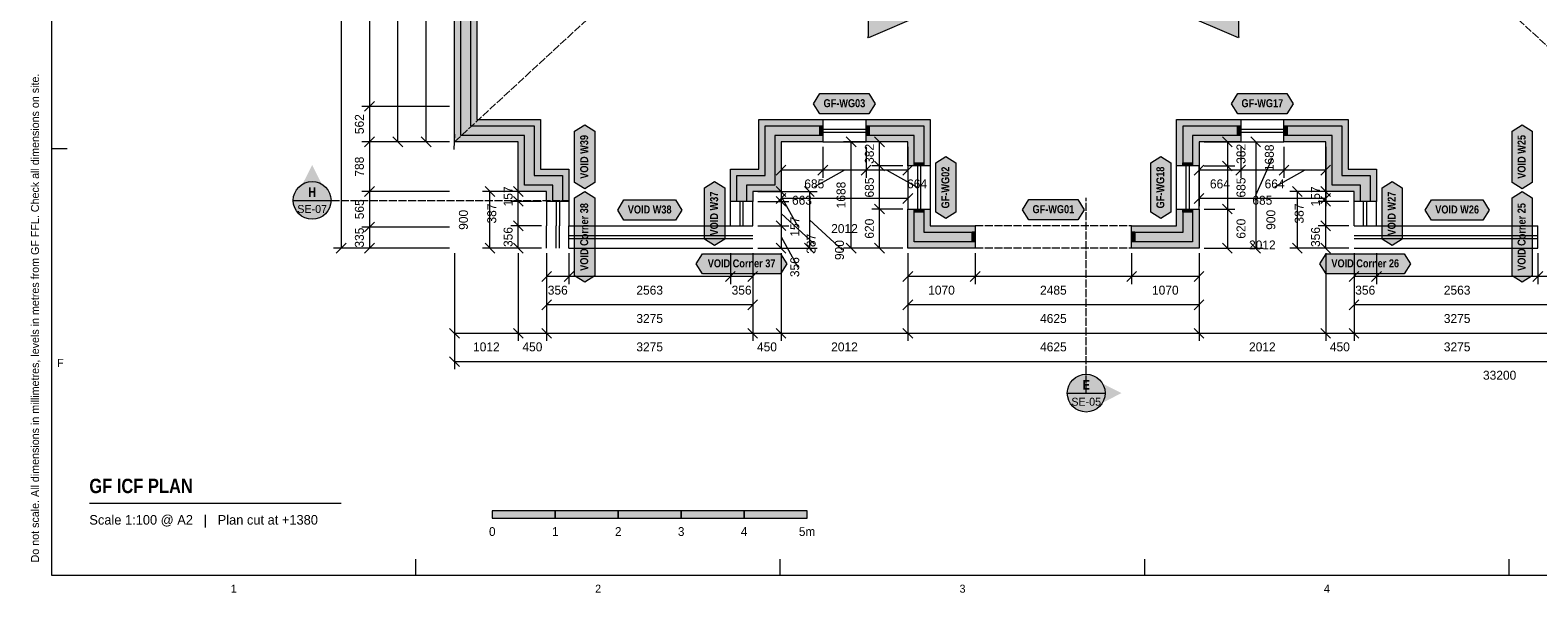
# Model space of a CAD drawing. Header units: millimetres. Extents: x 17 to 587, y 4 to 415.
# Tile 1 of 7: x 17 to 256, y 4 to 93. Entities that reach past the tile are written whole.
import ezdxf
from ezdxf.enums import TextEntityAlignment as Align

# ---------------------------------------------------------------- set-up
doc = ezdxf.new("R2010")
doc.units = ezdxf.units.MM
doc.linetypes.add('DASHED', pattern=[1.524, 1.27, -0.254])
for name, color, linetype in [('FILL-C_B2B2B5', 7, 'Continuous'), ('FILL-EPS', 7, 'Continuous'), ('FILL-INK', 7, 'Continuous'), ('FILL-RED', 7, 'Continuous'), ('FILL-TEAL_DK', 7, 'Continuous'), ('FILL-WHITE', 7, 'Continuous'), ('LINE-C_85297A', 7, 'Continuous'), ('LINE-C_85297A-DASH', 7, 'DASHED'), ('LINE-INK', 7, 'Continuous'), ('LINE-INK-DASH', 7, 'DASHED'), ('LINE-RED', 7, 'Continuous'), ('LINE-RED-DASH', 7, 'DASHED'), ('LINE-STEEL_GREY', 7, 'Continuous'), ('LINE-TEAL_DK', 7, 'Continuous'), ('TEXT-INK', 7, 'Continuous'), ('TEXT-RED', 7, 'Continuous'), ('TEXT-STEEL_GREY', 7, 'Continuous'), ('TEXT-TEAL_DK', 7, 'Continuous')]:
    doc.layers.add(name, color=color, linetype=linetype)
doc.styles.add('OpenSansCondensed-Bold', font='OpenSansCondensed-Bold.ttf')

msp = doc.modelspace()

# ---------------------------------------------------------------- hatches: boundary and pattern name
at = {"layer": 'FILL-C_B2B2B5', "true_color": 0xb2b2b5}
h = msp.add_hatch(color=256, dxfattribs=at)
h.dxf.hatch_style = 1
h.paths.add_polyline_path([(99.64, 66.3), (99.64, 68.89), (95.14, 68.89), (95.14, 76.77), (85.02, 76.77), (85.02, 132.01), (86.54, 132.01), (86.54, 78.29), (96.66, 78.29), (96.66, 70.41), (101.16, 70.41), (101.16, 66.3)])
h = msp.add_hatch(color=256, dxfattribs=at)
h.dxf.hatch_style = 1
h.paths.add_polyline_path([(142.51, 76.77), (134.86, 76.77), (134.86, 68.89), (130.36, 68.89), (130.36, 66.3), (128.84, 66.3), (128.84, 70.41), (133.34, 70.41), (133.34, 78.29), (142.51, 78.29)])
h = msp.add_hatch(color=256, dxfattribs=at)
h.dxf.hatch_style = 1
h.paths.add_polyline_path([(157.02, 71.92), (157.02, 76.77), (149.36, 76.77), (149.36, 78.29), (158.54, 78.29), (158.54, 71.92)])
h = msp.add_hatch(color=256, dxfattribs=at)
h.dxf.hatch_style = 1
h.paths.add_polyline_path([(208.89, 76.77), (201.23, 76.77), (201.23, 71.93), (199.71, 71.93), (199.71, 78.29), (208.89, 78.29)])
h = msp.add_hatch(color=256, dxfattribs=at)
h.dxf.hatch_style = 1
h.paths.add_polyline_path([(215.74, 78.29), (224.91, 78.29), (224.91, 70.41), (229.41, 70.41), (229.41, 66.3), (227.89, 66.3), (227.89, 68.89), (223.39, 68.89), (223.39, 76.77), (215.74, 76.77)])
h = msp.add_hatch(color=256, dxfattribs=at)
h.dxf.hatch_style = 1
h.paths.add_polyline_path([(158.54, 65.07), (158.54, 61.41), (166.7, 61.41), (166.7, 59.89), (157.02, 59.89), (157.02, 65.07)])
h = msp.add_hatch(color=256, dxfattribs=at)
h.dxf.hatch_style = 1
h.paths.add_polyline_path([(201.23, 65.07), (201.23, 59.89), (191.55, 59.89), (191.55, 61.41), (199.71, 61.41), (199.71, 65.07)])
at = {"layer": 'FILL-EPS', "true_color": 0xccffff}
h = msp.add_hatch(color=256, dxfattribs=at)
h.dxf.hatch_style = 1
h.paths.add_polyline_path([(98.62, 66.3), (98.62, 67.87), (94.12, 67.87), (94.12, 75.75), (84, 75.75), (84, 132.01), (85.02, 132.01), (85.02, 76.77), (95.14, 76.77), (95.14, 68.89), (99.64, 68.89), (99.64, 66.3)])
h = msp.add_hatch(color=256, dxfattribs=at)
h.dxf.hatch_style = 1
h.paths.add_polyline_path([(97.68, 79.31), (97.68, 71.43), (102.18, 71.43), (102.18, 66.3), (101.16, 66.3), (101.16, 70.41), (96.66, 70.41), (96.66, 78.29), (86.54, 78.29), (86.54, 132.01), (87.56, 132.01), (87.56, 79.31), (91.18, 79.31), (94.12, 79.3), (94.12, 79.31)])
h = msp.add_hatch(color=256, dxfattribs=at)
h.dxf.hatch_style = 1
h.paths.add_polyline_path([(132.32, 79.31), (142.51, 79.31), (142.51, 78.29), (133.34, 78.29), (133.34, 70.41), (128.84, 70.41), (128.84, 66.3), (127.82, 66.3), (127.82, 71.43), (132.32, 71.43)])
h = msp.add_hatch(color=256, dxfattribs=at)
h.dxf.hatch_style = 1
h.paths.add_polyline_path([(159.56, 71.92), (158.54, 71.92), (158.54, 78.29), (149.36, 78.29), (149.36, 79.31), (159.56, 79.31)])
h = msp.add_hatch(color=256, dxfattribs=at)
h.dxf.hatch_style = 1
h.paths.add_polyline_path([(208.89, 79.31), (208.89, 78.29), (199.71, 78.29), (199.71, 71.93), (198.69, 71.93), (198.69, 79.31)])
h = msp.add_hatch(color=256, dxfattribs=at)
h.dxf.hatch_style = 1
h.paths.add_polyline_path([(215.74, 79.31), (225.93, 79.31), (225.93, 71.43), (230.43, 71.43), (230.43, 66.3), (229.41, 66.3), (229.41, 70.41), (224.91, 70.41), (224.91, 78.29), (215.74, 78.29)])
h = msp.add_hatch(color=256, dxfattribs=at)
h.dxf.hatch_style = 1
h.paths.add_polyline_path([(142.51, 75.75), (135.88, 75.75), (135.88, 67.87), (131.38, 67.87), (131.38, 66.3), (130.36, 66.3), (130.36, 68.89), (134.86, 68.89), (134.86, 76.77), (142.51, 76.77)])
h = msp.add_hatch(color=256, dxfattribs=at)
h.dxf.hatch_style = 1
h.paths.add_polyline_path([(156, 71.92), (156, 75.75), (149.36, 75.75), (149.36, 76.77), (157.02, 76.77), (157.02, 71.92)])
h = msp.add_hatch(color=256, dxfattribs=at)
h.dxf.hatch_style = 1
h.paths.add_polyline_path([(208.89, 75.75), (202.25, 75.75), (202.25, 71.93), (201.23, 71.93), (201.23, 76.77), (208.89, 76.77)])
h = msp.add_hatch(color=256, dxfattribs=at)
h.dxf.hatch_style = 1
h.paths.add_polyline_path([(215.74, 75.75), (215.74, 76.77), (223.39, 76.77), (223.39, 68.89), (227.89, 68.89), (227.89, 66.3), (226.87, 66.3), (226.87, 67.87), (222.37, 67.87), (222.37, 75.75)])
h = msp.add_hatch(color=256, dxfattribs=at)
h.dxf.hatch_style = 1
h.paths.add_polyline_path([(156, 65.07), (157.02, 65.07), (157.02, 59.89), (166.7, 59.89), (166.7, 58.87), (156, 58.87)])
h = msp.add_hatch(color=256, dxfattribs=at)
h.dxf.hatch_style = 1
h.paths.add_polyline_path([(159.56, 65.07), (159.56, 62.43), (166.7, 62.43), (166.7, 61.41), (158.54, 61.41), (158.54, 65.07)])
h = msp.add_hatch(color=256, dxfattribs=at)
h.dxf.hatch_style = 1
h.paths.add_polyline_path([(198.69, 65.07), (199.71, 65.07), (199.71, 61.41), (191.55, 61.41), (191.55, 62.43), (198.69, 62.43)])
h = msp.add_hatch(color=256, dxfattribs=at)
h.dxf.hatch_style = 1
h.paths.add_polyline_path([(202.25, 65.07), (202.25, 58.87), (191.55, 58.87), (191.55, 59.89), (201.23, 59.89), (201.23, 65.07)])
at = {"layer": 'FILL-INK', "true_color": 0x14141a}
h = msp.add_hatch(color=256, dxfattribs=at)
h.dxf.hatch_style = 1
h.paths.add_polyline_path([(90, 16), (100, 16), (100, 17.2), (90, 17.2)])
h = msp.add_hatch(color=256, dxfattribs=at)
h.dxf.hatch_style = 1
h.paths.add_polyline_path([(110, 16), (120, 16), (120, 17.2), (110, 17.2)])
h = msp.add_hatch(color=256, dxfattribs=at)
h.dxf.hatch_style = 1
h.paths.add_polyline_path([(130, 16), (140, 16), (140, 17.2), (130, 17.2)])
at = {"layer": 'FILL-RED', "true_color": 0xb81a1f}
h = msp.add_hatch(color=256, dxfattribs=at)
h.dxf.hatch_style = 1
h.paths.add_polyline_path([(61.39, 72.06), (58.54, 66.46), (64.24, 66.46)])
h = msp.add_hatch(color=256, dxfattribs=at)
h.dxf.hatch_style = 1
h.paths.add_polyline_path([(189.93, 35.87), (184.33, 38.72), (184.33, 33.02)])
at = {"layer": 'FILL-TEAL_DK', "true_color": 0x006b5c}
h = msp.add_hatch(color=256, dxfattribs=at)
h.dxf.hatch_style = 1
h.paths.add_polyline_path([(142.01, 78.29), (142.51, 78.29), (142.51, 76.77), (142.01, 76.77)])
h = msp.add_hatch(color=256, dxfattribs=at)
h.dxf.hatch_style = 1
h.paths.add_polyline_path([(149.36, 78.29), (149.86, 78.29), (149.86, 76.77), (149.36, 76.77)])
h = msp.add_hatch(color=256, dxfattribs=at)
h.dxf.hatch_style = 1
h.paths.add_polyline_path([(208.39, 78.29), (208.89, 78.29), (208.89, 76.77), (208.39, 76.77)])
h = msp.add_hatch(color=256, dxfattribs=at)
h.dxf.hatch_style = 1
h.paths.add_polyline_path([(215.74, 78.29), (216.24, 78.29), (216.24, 76.77), (215.74, 76.77)])
h = msp.add_hatch(color=256, dxfattribs=at)
h.dxf.hatch_style = 1
h.paths.add_polyline_path([(157.01, 72.42), (158.54, 72.42), (158.54, 71.92), (157.01, 71.92)])
h = msp.add_hatch(color=256, dxfattribs=at)
h.dxf.hatch_style = 1
h.paths.add_polyline_path([(199.7, 72.42), (201.23, 72.42), (201.23, 71.92), (199.7, 71.92)])
h = msp.add_hatch(color=256, dxfattribs=at)
h.dxf.hatch_style = 1
h.paths.add_polyline_path([(157.01, 65.07), (158.54, 65.07), (158.54, 64.57), (157.01, 64.57)])
h = msp.add_hatch(color=256, dxfattribs=at)
h.dxf.hatch_style = 1
h.paths.add_polyline_path([(199.7, 65.07), (201.23, 65.07), (201.23, 64.57), (199.7, 64.57)])
h = msp.add_hatch(color=256, dxfattribs=at)
h.dxf.hatch_style = 1
h.paths.add_polyline_path([(166.2, 61.46), (166.7, 61.46), (166.7, 59.94), (166.2, 59.94)])
h = msp.add_hatch(color=256, dxfattribs=at)
h.dxf.hatch_style = 1
h.paths.add_polyline_path([(191.55, 61.46), (192.05, 61.46), (192.05, 59.94), (191.55, 59.94)])
at = {"layer": 'FILL-WHITE', "true_color": 0xffffff}
h = msp.add_hatch(color=256, dxfattribs=at)
h.dxf.hatch_style = 1
h.paths.add_polyline_path([(149.73, 92.25), (149.65, 92.43), (149.73, 92.47), (149.73, 95.7), (166.03, 101.99), (166.95, 99.87), (166.95, 99.87), (167.03, 99.69)])
h = msp.add_hatch(color=256, dxfattribs=at)
h.dxf.hatch_style = 1
h.paths.add_polyline_path([(191.3, 99.87), (191.31, 99.87), (192.23, 101.99), (208.53, 95.7), (208.53, 92.47), (208.6, 92.43), (208.53, 92.25), (198.99, 96.35), (191.23, 99.69), (191.23, 99.69)])
h = msp.add_hatch(color=256, dxfattribs=at)
h.dxf.hatch_style = 1
h.paths.add_polyline_path([(141.03, 81.8), (142.03, 83.4), (149.83, 83.4), (150.83, 81.8), (149.83, 80.2), (142.03, 80.2)])
h = msp.add_hatch(color=256, dxfattribs=at)
h.dxf.hatch_style = 1
h.paths.add_polyline_path([(207.41, 81.8), (208.41, 83.4), (216.21, 83.4), (217.21, 81.8), (216.21, 80.2), (208.41, 80.2)])
h = msp.add_hatch(color=256, dxfattribs=at)
h.dxf.hatch_style = 1
h.paths.add_polyline_path([(104.68, 68.29), (103.08, 69.29), (103.08, 77.44), (104.68, 78.44), (106.28, 77.44), (106.28, 69.29)])
h = msp.add_hatch(color=256, dxfattribs=at)
h.dxf.hatch_style = 1
h.paths.add_polyline_path([(253.57, 68.29), (251.97, 69.29), (251.97, 77.45), (253.57, 78.45), (255.17, 77.45), (255.17, 69.29)])
h = msp.add_hatch(color=256, dxfattribs=at)
h.dxf.hatch_style = 1
h.paths.add_polyline_path([(162.05, 63.6), (160.45, 64.6), (160.45, 72.4), (162.05, 73.4), (163.65, 72.4), (163.65, 64.6)])
h = msp.add_hatch(color=256, dxfattribs=at)
h.dxf.hatch_style = 1
h.paths.add_polyline_path([(196.19, 63.6), (194.59, 64.6), (194.59, 72.4), (196.19, 73.4), (197.79, 72.4), (197.79, 64.6)])
h = msp.add_hatch(color=256, dxfattribs=at)
h.dxf.hatch_style = 1
h.paths.add_polyline_path([(64.39, 66.46), (64.29, 67.24), (63.99, 67.96), (63.51, 68.58), (62.89, 69.06), (62.16, 69.36), (61.39, 69.46), (60.61, 69.36), (59.89, 69.06), (59.27, 68.58), (58.79, 67.96), (58.49, 67.24), (58.39, 66.46), (58.49, 65.68), (58.79, 64.96), (59.27, 64.34), (59.89, 63.86), (60.61, 63.56), (61.39, 63.46), (62.16, 63.56), (62.89, 63.86), (63.51, 64.34), (63.99, 64.96), (64.29, 65.68)])
h = msp.add_hatch(color=256, dxfattribs=at)
h.dxf.hatch_style = 1
h.paths.add_polyline_path([(104.68, 53.46), (103.08, 54.46), (103.08, 66.85), (104.68, 67.85), (106.28, 66.85), (106.28, 54.46)])
h = msp.add_hatch(color=256, dxfattribs=at)
h.dxf.hatch_style = 1
h.paths.add_polyline_path([(125.32, 59.29), (123.72, 60.29), (123.72, 68.45), (125.32, 69.45), (126.92, 68.45), (126.92, 60.29)])
h = msp.add_hatch(color=256, dxfattribs=at)
h.dxf.hatch_style = 1
h.paths.add_polyline_path([(232.93, 59.29), (231.33, 60.29), (231.33, 68.45), (232.93, 69.45), (234.53, 68.45), (234.53, 60.29)])
h = msp.add_hatch(color=256, dxfattribs=at)
h.dxf.hatch_style = 1
h.paths.add_polyline_path([(253.57, 53.46), (251.97, 54.46), (251.97, 66.85), (253.57, 67.85), (255.17, 66.85), (255.17, 54.46)])
h = msp.add_hatch(color=256, dxfattribs=at)
h.dxf.hatch_style = 1
h.paths.add_polyline_path([(109.92, 64.93), (110.92, 66.53), (119.08, 66.53), (120.08, 64.93), (119.08, 63.33), (110.92, 63.33)])
h = msp.add_hatch(color=256, dxfattribs=at)
h.dxf.hatch_style = 1
h.paths.add_polyline_path([(174.22, 64.98), (175.22, 66.58), (183.02, 66.58), (184.02, 64.98), (183.02, 63.38), (175.22, 63.38)])
h = msp.add_hatch(color=256, dxfattribs=at)
h.dxf.hatch_style = 1
h.paths.add_polyline_path([(238.17, 64.93), (239.17, 66.53), (247.33, 66.53), (248.33, 64.93), (247.33, 63.33), (239.17, 63.33)])
h = msp.add_hatch(color=256, dxfattribs=at)
h.dxf.hatch_style = 1
h.paths.add_polyline_path([(122.4, 56.38), (123.4, 57.98), (135.79, 57.98), (136.79, 56.38), (135.79, 54.78), (123.4, 54.78)])
h = msp.add_hatch(color=256, dxfattribs=at)
h.dxf.hatch_style = 1
h.paths.add_polyline_path([(221.46, 56.38), (222.46, 57.98), (234.85, 57.98), (235.85, 56.38), (234.85, 54.78), (222.46, 54.78)])
h = msp.add_hatch(color=256, dxfattribs=at)
h.dxf.hatch_style = 1
h.paths.add_polyline_path([(187.33, 35.87), (187.22, 36.65), (186.92, 37.37), (186.45, 38), (185.83, 38.47), (185.1, 38.77), (184.33, 38.87), (183.55, 38.77), (182.83, 38.47), (182.2, 38), (181.73, 37.37), (181.43, 36.65), (181.33, 35.87), (181.43, 35.1), (181.73, 34.37), (182.2, 33.75), (182.83, 33.28), (183.55, 32.98), (184.33, 32.87), (185.1, 32.98), (185.83, 33.28), (186.45, 33.75), (186.92, 34.37), (187.22, 35.1)])
h = msp.add_hatch(color=256, dxfattribs=at)
h.dxf.hatch_style = 1
h.paths.add_polyline_path([(100, 16), (110, 16), (110, 17.2), (100, 17.2)])
h = msp.add_hatch(color=256, dxfattribs=at)
h.dxf.hatch_style = 1
h.paths.add_polyline_path([(120, 16), (130, 16), (130, 17.2), (120, 17.2)])

# ---------------------------------------------------------------- linework, layer by layer
at = {"layer": 'LINE-C_85297A', "lineweight": 5}
msp.add_line((83.95, 74.55), (84.05, 76.95), dxfattribs=at)
at = {"layer": 'LINE-C_85297A-DASH', "lineweight": 5}
for p, q in [((84, 75.75), (272.05, 249.13)), ((84, 249.13), (274.25, 75.75))]:
    msp.add_line(p, q, dxfattribs=at)
at = {"layer": 'LINE-INK', "lineweight": 5}
for p, q in [((66, 375.13), (66, 58.87)), ((70.5, 375.13), (70.5, 58.87)), ((75, 75.75), (75, 249.13)), ((79.5, 75.75), (79.5, 249.13)), ((71.28, 82.15), (69.72, 80.6)), ((83.2, 81.37), (69.3, 81.37)), ((142.51, 79.3), (149.36, 79.3)), ((208.89, 79.3), (215.74, 79.3)), ((142.51, 77.78), (149.36, 77.78)), ((142.51, 77.28), (149.36, 77.28)), ((208.89, 77.78), (215.74, 77.78)), ((208.89, 77.28), (215.74, 77.28)), ((20, 74.67), (22.5, 74.67)), ((83.2, 75.75), (69.3, 75.75)), ((71.28, 76.53), (69.72, 74.97)), ((83.2, 75.75), (73.8, 75.75)), ((75.78, 74.97), (74.22, 76.53)), ((83.2, 75.75), (78.3, 75.75)), ((80.28, 74.97), (78.72, 76.53)), ((135.88, 74.95), (135.88, 70.05)), ((135.88, 74.95), (135.88, 65.55)), ((142.51, 75.75), (149.36, 75.75)), ((142.51, 74.95), (142.51, 70.05)), ((155.2, 75.75), (145.8, 75.75)), ((147.78, 74.97), (146.22, 76.53)), ((147, 58.87), (147, 75.75)), ((149.36, 74.95), (149.36, 70.05)), ((155.2, 75.75), (150.3, 75.75)), ((152.28, 74.97), (150.72, 76.53)), ((151.5, 58.87), (151.5, 75.75)), ((156, 74.95), (156, 70.05)), ((156, 74.95), (156, 65.55)), ((202.25, 74.95), (202.25, 70.05)), ((202.25, 74.95), (202.25, 65.55)), ((203.05, 75.75), (207.95, 75.75)), ((203.05, 75.75), (212.45, 75.75)), ((205.97, 76.53), (207.53, 74.97)), ((206.75, 75.75), (206.75, 58.87)), ((208.89, 75.75), (215.74, 75.75)), ((208.89, 74.95), (208.89, 70.05)), ((210.47, 76.53), (212.03, 74.97)), ((211.25, 75.75), (211.25, 58.87)), ((215.74, 74.95), (215.74, 70.05)), ((222.37, 74.95), (222.37, 70.05)), ((222.37, 74.95), (222.37, 65.55)), ((136.65, 72.03), (135.1, 70.47)), ((143.28, 72.03), (141.73, 70.47)), ((150.13, 72.03), (148.58, 70.47)), ((155.2, 71.93), (150.3, 71.93)), ((152.28, 71.15), (150.72, 72.7)), ((156.78, 72.03), (155.22, 70.47)), ((156, 71.92), (156, 65.07)), ((157.52, 71.92), (157.52, 65.07)), ((158.02, 71.92), (158.02, 65.07)), ((159.55, 71.92), (159.55, 65.07)), ((198.69, 65.07), (198.69, 71.92)), ((200.22, 65.07), (200.22, 71.92)), ((200.72, 65.07), (200.72, 71.92)), ((203.03, 72.03), (201.47, 70.47)), ((202.25, 65.07), (202.25, 71.92)), ((203.05, 71.93), (207.95, 71.93)), ((205.97, 72.7), (207.53, 71.15)), ((209.66, 72.03), (208.11, 70.47)), ((211.25, 67.31), (213.93, 73.21)), ((216.51, 72.03), (214.96, 70.47)), ((223.15, 72.03), (221.6, 70.47)), ((156, 71.25), (135.88, 71.25)), ((145.93, 71.25), (141.14, 68.57)), ((152.68, 71.25), (157.47, 68.57)), ((222.37, 71.25), (202.25, 71.25)), ((219.05, 71.25), (214.26, 68.57)), ((83.2, 67.87), (69.3, 67.87)), ((71.28, 68.65), (69.72, 67.1)), ((97.82, 67.87), (88.42, 67.87)), ((90.4, 67.1), (88.85, 68.65)), ((89.62, 58.87), (89.62, 67.87)), ((97.82, 67.87), (92.92, 67.87)), ((94.9, 67.1), (93.35, 68.65)), ((94.9, 65.52), (93.35, 67.08)), ((94.12, 58.87), (94.12, 67.87)), ((132.18, 67.87), (137.08, 67.87)), ((132.18, 67.87), (141.58, 67.87)), ((135.1, 68.65), (136.65, 67.1)), ((136.65, 67.53), (135.1, 65.97)), ((135.1, 67.08), (136.65, 65.53)), ((135.88, 67.87), (135.88, 58.87)), ((135.88, 67.09), (138.55, 62.29)), ((139.6, 68.65), (141.15, 67.1)), ((140.38, 67.87), (140.38, 58.87)), ((156.78, 67.53), (155.22, 65.97)), ((203.03, 67.53), (201.47, 65.97)), ((226.07, 67.87), (216.67, 67.87)), ((218.65, 67.1), (217.1, 68.65)), ((217.87, 58.87), (217.87, 67.87)), ((226.07, 67.87), (221.17, 67.87)), ((223.15, 67.1), (221.6, 68.65)), ((223.15, 67.53), (221.6, 65.97)), ((223.15, 65.53), (221.6, 67.08)), ((222.37, 58.87), (222.37, 67.87)), ((97.82, 66.3), (92.92, 66.3)), ((98.62, 66.3), (98.62, 62.43)), ((100.15, 66.3), (100.15, 62.43)), ((100.65, 66.3), (100.65, 62.43)), ((102.18, 66.3), (102.18, 62.43)), ((127.82, 62.43), (127.82, 66.3)), ((129.35, 62.43), (129.35, 66.3)), ((129.85, 62.43), (129.85, 66.3)), ((131.38, 62.43), (131.38, 66.3)), ((132.18, 66.3), (137.08, 66.3)), ((156, 66.75), (135.88, 66.75)), ((155.2, 65.08), (150.3, 65.08)), ((152.28, 64.3), (150.72, 65.85)), ((222.37, 66.75), (202.25, 66.75)), ((203.05, 65.08), (207.95, 65.08)), ((205.97, 65.85), (207.53, 64.3)), ((226.07, 66.3), (221.17, 66.3)), ((226.87, 62.43), (226.87, 66.3)), ((228.4, 62.43), (228.4, 66.3)), ((228.9, 62.43), (228.9, 66.3)), ((230.43, 62.43), (230.43, 66.3)), ((71.28, 63), (69.72, 61.45)), ((97.82, 62.43), (92.92, 62.43)), ((94.9, 61.65), (93.35, 63.21)), ((98.62, 58.87), (98.62, 62.43)), ((100.15, 58.87), (100.15, 62.43)), ((100.65, 58.87), (100.65, 62.43)), ((102.18, 62.43), (127.81, 62.43)), ((102.18, 58.87), (102.18, 62.43)), ((127.82, 62.43), (131.38, 62.43)), ((132.18, 62.43), (137.08, 62.43)), ((135.1, 63.21), (136.65, 61.66)), ((135.88, 64.37), (141.15, 59.57)), ((140.38, 63.37), (145.65, 58.58)), ((226.07, 62.43), (221.17, 62.43)), ((223.15, 61.65), (221.6, 63.21)), ((226.87, 62.43), (230.43, 62.43)), ((230.43, 62.43), (256.06, 62.43)), ((256.07, 58.87), (256.07, 62.43)), ((83.2, 62.22), (69.3, 62.22)), ((102.18, 60.9), (127.81, 60.9)), ((102.18, 60.4), (127.81, 60.4)), ((127.82, 60.9), (131.38, 60.9)), ((127.82, 60.4), (131.38, 60.4)), ((135.88, 60.65), (138.55, 55.86)), ((226.87, 60.9), (230.43, 60.9)), ((226.87, 60.4), (230.43, 60.4)), ((230.43, 60.9), (256.06, 60.9)), ((230.43, 60.4), (256.06, 60.4)), ((83.2, 58.87), (64.8, 58.87)), ((66.78, 59.65), (65.22, 58.1)), ((83.2, 58.87), (69.3, 58.87)), ((71.28, 59.65), (69.72, 58.1)), ((84, 58.07), (84, 44.17)), ((84, 58.07), (84, 39.67)), ((97.82, 58.87), (88.42, 58.87)), ((90.4, 58.1), (88.85, 59.65)), ((97.82, 58.87), (92.92, 58.87)), ((94.9, 58.1), (93.35, 59.65)), ((94.12, 58.07), (94.12, 44.17)), ((98.62, 58.07), (98.62, 53.17)), ((98.62, 58.07), (98.62, 48.67)), ((98.62, 58.07), (98.62, 44.17)), ((102.18, 58.87), (127.81, 58.87)), ((102.18, 58.07), (102.18, 53.17)), ((127.82, 58.88), (131.38, 58.88)), ((127.82, 58.07), (127.82, 53.17)), ((131.38, 58.07), (131.38, 53.17)), ((131.38, 58.07), (131.38, 48.67)), ((131.38, 58.07), (131.38, 44.17)), ((132.18, 58.87), (137.08, 58.87)), ((132.18, 58.87), (141.58, 58.87)), ((135.1, 59.65), (136.65, 58.1)), ((135.88, 58.07), (135.88, 44.17)), ((139.6, 59.65), (141.15, 58.1)), ((155.2, 58.87), (145.8, 58.87)), ((147.78, 58.1), (146.22, 59.65)), ((155.2, 58.87), (150.3, 58.87)), ((152.28, 58.1), (150.72, 59.65)), ((156, 58.07), (156, 53.17)), ((156, 58.07), (156, 48.67)), ((156, 58.07), (156, 44.17)), ((166.7, 58.07), (166.7, 53.17)), ((191.55, 58.07), (191.55, 53.17)), ((202.25, 58.07), (202.25, 53.17)), ((202.25, 58.07), (202.25, 48.67)), ((202.25, 58.07), (202.25, 44.17)), ((203.05, 58.87), (207.95, 58.87)), ((203.05, 58.87), (212.45, 58.87)), ((205.97, 59.65), (207.53, 58.1)), ((210.47, 59.65), (212.03, 58.1)), ((226.07, 58.87), (216.67, 58.87)), ((218.65, 58.1), (217.1, 59.65)), ((226.07, 58.87), (221.17, 58.87)), ((223.15, 58.1), (221.6, 59.65)), ((222.37, 58.07), (222.37, 44.17)), ((226.87, 58.88), (230.43, 58.88)), ((226.87, 58.07), (226.87, 53.17)), ((226.87, 58.07), (226.87, 48.67)), ((226.87, 58.07), (226.87, 44.17)), ((230.43, 58.87), (256.06, 58.87)), ((230.43, 58.07), (230.43, 53.17)), ((256.06, 58.07), (256.06, 53.17)), ((99.4, 55.15), (97.85, 53.6)), ((102.96, 55.15), (101.41, 53.6)), ((128.59, 55.15), (127.04, 53.6)), ((132.15, 55.15), (130.6, 53.6)), ((156.78, 55.15), (155.22, 53.6)), ((167.47, 55.15), (165.92, 53.6)), ((192.32, 55.15), (190.77, 53.6)), ((203.03, 55.15), (201.47, 53.6)), ((227.65, 55.15), (226.1, 53.6)), ((231.21, 55.15), (229.66, 53.6)), ((256.84, 55.15), (255.29, 53.6)), ((131.38, 54.37), (98.62, 54.37)), ((202.25, 54.37), (156, 54.37)), ((259.63, 54.37), (226.87, 54.37)), ((99.4, 50.65), (97.85, 49.1)), ((132.15, 50.65), (130.6, 49.1)), ((156.78, 50.65), (155.22, 49.1)), ((203.03, 50.65), (201.47, 49.1)), ((227.65, 50.65), (226.1, 49.1)), ((131.38, 49.87), (98.62, 49.87)), ((202.25, 49.87), (156, 49.87)), ((259.63, 49.87), (226.87, 49.87)), ((83.22, 46.15), (84.78, 44.6)), ((93.35, 46.15), (94.9, 44.6)), ((97.85, 46.15), (99.4, 44.6)), ((130.6, 46.15), (132.15, 44.6)), ((135.1, 46.15), (136.65, 44.6)), ((155.22, 46.15), (156.78, 44.6)), ((201.47, 46.15), (203.03, 44.6)), ((221.6, 46.15), (223.15, 44.6)), ((226.1, 46.15), (227.65, 44.6)), ((84, 45.37), (416, 45.37)), ((83.22, 41.65), (84.78, 40.1)), ((84, 40.87), (416, 40.87)), ((26, 18.4), (66, 18.4)), ((77.88, 7), (77.88, 9.5)), ((135.75, 7), (135.75, 9.5)), ((193.62, 7), (193.62, 9.5)), ((251.5, 7), (251.5, 9.5))]:
    msp.add_line(p, q, dxfattribs=at)
for points in [[(20, 7), (587, 7), (587, 413), (20, 413)], [(94.12, 79.31), (97.68, 79.31), (97.68, 71.43), (102.18, 71.43), (102.18, 66.3), (98.62, 66.3), (98.62, 67.87), (94.12, 67.87), (94.12, 75.75), (84, 75.75), (84, 132.01), (87.56, 132.01), (87.56, 79.31), (91.18, 79.31), (94.12, 79.3)], [(149.73, 92.25), (149.65, 92.43), (149.73, 92.47), (149.73, 95.7), (166.03, 101.99), (166.95, 99.87), (166.95, 99.87), (167.03, 99.69)], [(191.3, 99.87), (191.31, 99.87), (192.23, 101.99), (208.53, 95.7), (208.53, 92.47), (208.6, 92.43), (208.53, 92.25), (198.99, 96.35), (191.23, 99.69), (191.23, 99.69)], [(132.32, 71.43), (132.32, 79.31), (142.51, 79.31), (142.51, 75.75), (135.88, 75.75), (135.88, 67.87), (131.38, 67.87), (131.38, 66.3), (127.82, 66.3), (127.82, 71.43)], [(159.56, 79.31), (159.56, 71.92), (156, 71.92), (156, 75.75), (149.36, 75.75), (149.36, 79.31)], [(198.69, 79.31), (208.89, 79.31), (208.89, 75.75), (202.25, 75.75), (202.25, 71.93), (198.69, 71.93)], [(222.37, 75.75), (215.74, 75.75), (215.74, 79.31), (225.93, 79.31), (225.93, 71.43), (230.43, 71.43), (230.43, 66.3), (226.87, 66.3), (226.87, 67.87), (222.37, 67.87)], [(156, 58.87), (156, 65.07), (159.56, 65.07), (159.56, 62.43), (166.7, 62.43), (166.7, 58.87)], [(198.69, 62.43), (198.69, 65.07), (202.25, 65.07), (202.25, 58.87), (191.55, 58.87), (191.55, 62.43)], [(90, 16), (100, 16), (100, 17.2), (90, 17.2)], [(100, 16), (110, 16), (110, 17.2), (100, 17.2)], [(110, 16), (120, 16), (120, 17.2), (110, 17.2)], [(120, 16), (130, 16), (130, 17.2), (120, 17.2)], [(130, 16), (140, 16), (140, 17.2), (130, 17.2)]]:
    msp.add_lwpolyline(points, close=True, dxfattribs=at)
at = {"layer": 'LINE-INK-DASH', "lineweight": 5}
for p, q in [((166.7, 62.48), (191.55, 62.48)), ((166.7, 58.92), (191.55, 58.92))]:
    msp.add_line(p, q, dxfattribs=at)
at = {"layer": 'LINE-RED', "lineweight": 5}
for p, q in [((58.39, 66.46), (64.39, 66.46)), ((181.33, 35.87), (187.33, 35.87))]:
    msp.add_line(p, q, dxfattribs=at)
for centre in [(61.39, 66.46), (184.33, 35.87)]:
    msp.add_circle(centre, 3, dxfattribs=at)
at = {"layer": 'LINE-RED-DASH', "lineweight": 5}
for p, q in [((61.39, 66.46), (102.39, 66.46)), ((184.33, 35.87), (184.33, 66.87))]:
    msp.add_line(p, q, dxfattribs=at)
at = {"layer": 'LINE-STEEL_GREY', "lineweight": 5}
for points in [[(99.64, 66.3), (99.64, 68.89), (95.14, 68.89), (95.14, 76.77), (85.02, 76.77), (85.02, 132.01), (86.54, 132.01), (86.54, 78.29), (96.66, 78.29), (96.66, 70.41), (101.16, 70.41), (101.16, 66.3)], [(142.51, 76.77), (134.86, 76.77), (134.86, 68.89), (130.36, 68.89), (130.36, 66.3), (128.84, 66.3), (128.84, 70.41), (133.34, 70.41), (133.34, 78.29), (142.51, 78.29)], [(157.02, 71.92), (157.02, 76.77), (149.36, 76.77), (149.36, 78.29), (158.54, 78.29), (158.54, 71.92)], [(208.89, 76.77), (201.23, 76.77), (201.23, 71.93), (199.71, 71.93), (199.71, 78.29), (208.89, 78.29)], [(215.74, 78.29), (224.91, 78.29), (224.91, 70.41), (229.41, 70.41), (229.41, 66.3), (227.89, 66.3), (227.89, 68.89), (223.39, 68.89), (223.39, 76.77), (215.74, 76.77)], [(158.54, 65.07), (158.54, 61.41), (166.7, 61.41), (166.7, 59.89), (157.02, 59.89), (157.02, 65.07)], [(201.23, 65.07), (201.23, 59.89), (191.55, 59.89), (191.55, 61.41), (199.71, 61.41), (199.71, 65.07)]]:
    msp.add_lwpolyline(points, close=True, dxfattribs=at)
at = {"layer": 'LINE-TEAL_DK', "lineweight": 5}
for points in [[(141.03, 81.8), (142.03, 83.4), (149.83, 83.4), (150.83, 81.8), (149.83, 80.2), (142.03, 80.2)], [(207.41, 81.8), (208.41, 83.4), (216.21, 83.4), (217.21, 81.8), (216.21, 80.2), (208.41, 80.2)], [(104.68, 68.29), (103.08, 69.29), (103.08, 77.44), (104.68, 78.44), (106.28, 77.44), (106.28, 69.29)], [(142.01, 78.29), (142.51, 78.29), (142.51, 76.77), (142.01, 76.77)], [(149.36, 78.29), (149.86, 78.29), (149.86, 76.77), (149.36, 76.77)], [(208.39, 78.29), (208.89, 78.29), (208.89, 76.77), (208.39, 76.77)], [(215.74, 78.29), (216.24, 78.29), (216.24, 76.77), (215.74, 76.77)], [(253.57, 68.29), (251.97, 69.29), (251.97, 77.45), (253.57, 78.45), (255.17, 77.45), (255.17, 69.29)], [(157.01, 72.42), (158.54, 72.42), (158.54, 71.92), (157.01, 71.92)], [(162.05, 63.6), (160.45, 64.6), (160.45, 72.4), (162.05, 73.4), (163.65, 72.4), (163.65, 64.6)], [(196.19, 63.6), (194.59, 64.6), (194.59, 72.4), (196.19, 73.4), (197.79, 72.4), (197.79, 64.6)], [(199.7, 72.42), (201.23, 72.42), (201.23, 71.92), (199.7, 71.92)], [(104.68, 53.46), (103.08, 54.46), (103.08, 66.85), (104.68, 67.85), (106.28, 66.85), (106.28, 54.46)], [(125.32, 59.29), (123.72, 60.29), (123.72, 68.45), (125.32, 69.45), (126.92, 68.45), (126.92, 60.29)], [(232.93, 59.29), (231.33, 60.29), (231.33, 68.45), (232.93, 69.45), (234.53, 68.45), (234.53, 60.29)], [(253.57, 53.46), (251.97, 54.46), (251.97, 66.85), (253.57, 67.85), (255.17, 66.85), (255.17, 54.46)], [(109.92, 64.93), (110.92, 66.53), (119.08, 66.53), (120.08, 64.93), (119.08, 63.33), (110.92, 63.33)], [(157.01, 65.07), (158.54, 65.07), (158.54, 64.57), (157.01, 64.57)], [(174.22, 64.98), (175.22, 66.58), (183.02, 66.58), (184.02, 64.98), (183.02, 63.38), (175.22, 63.38)], [(199.7, 65.07), (201.23, 65.07), (201.23, 64.57), (199.7, 64.57)], [(238.17, 64.93), (239.17, 66.53), (247.33, 66.53), (248.33, 64.93), (247.33, 63.33), (239.17, 63.33)], [(166.2, 61.46), (166.7, 61.46), (166.7, 59.94), (166.2, 59.94)], [(191.55, 61.46), (192.05, 61.46), (192.05, 59.94), (191.55, 59.94)], [(122.4, 56.38), (123.4, 57.98), (135.79, 57.98), (136.79, 56.38), (135.79, 54.78), (123.4, 54.78)], [(221.46, 56.38), (222.46, 57.98), (234.85, 57.98), (235.85, 56.38), (234.85, 54.78), (222.46, 54.78)]]:
    msp.add_lwpolyline(points, close=True, dxfattribs=at)

# ---------------------------------------------------------------- texts
at = {"layer": 'TEXT-INK'}
for s, p in [('562', (69.6, 78.56)), ('382', (150.6, 73.84)), ('382', (209.63, 73.84)), ('1688', (214.13, 73.21)), ('788', (69.6, 71.81)), ('685', (150.6, 68.5)), ('685', (209.63, 68.5)), ('157', (93.22, 67.09)), ('1688', (146.1, 67.31)), ('157', (221.47, 67.09)), ('565', (69.6, 65.05)), ('900', (86.12, 63.37)), ('387', (90.62, 64.37)), ('900', (214.37, 63.37)), ('387', (218.87, 64.37)), ('157', (138.75, 62.29)), ('620', (150.6, 61.97)), ('620', (209.63, 61.97)), ('335', (69.6, 60.55)), ('356', (93.22, 60.65)), ('387', (141.35, 59.57)), ('900', (145.85, 58.58)), ('356', (221.47, 60.65)), ('356', (138.75, 55.86))]:
    msp.add_text(s, height=1.422, rotation=90, dxfattribs=at).set_placement(p, align=Align.CENTER)
for s, height, p in [('685', 1.422, (141.14, 68.37)), ('664', 1.422, (157.47, 68.37)), ('664', 1.422, (205.57, 68.37)), ('664', 1.422, (214.26, 68.37)), ('663', 1.422, (139.19, 65.77)), ('685', 1.422, (212.31, 65.77)), ('2012', 1.422, (145.94, 61.27)), ('2012', 1.422, (212.31, 58.67)), ('356', 1.422, (100.4, 51.5)), ('2563', 1.422, (115, 51.5)), ('356', 1.422, (129.6, 51.5)), ('1070', 1.422, (161.35, 51.5)), ('2485', 1.422, (179.12, 51.5)), ('1070', 1.422, (196.9, 51.5)), ('356', 1.422, (228.65, 51.5)), ('2563', 1.422, (243.25, 51.5)), ('3275', 1.422, (115, 47)), ('4625', 1.422, (179.12, 47)), ('3275', 1.422, (243.25, 47)), ('1012', 1.422, (89.06, 42.5)), ('450', 1.422, (96.37, 42.5)), ('3275', 1.422, (115, 42.5)), ('450', 1.422, (133.63, 42.5)), ('2012', 1.422, (145.94, 42.5)), ('4625', 1.422, (179.12, 42.5)), ('2012', 1.422, (212.31, 42.5)), ('450', 1.422, (224.62, 42.5)), ('3275', 1.422, (243.25, 42.5)), ('33200', 1.422, (250, 38)), ('0', 1.4, (90, 13.2)), ('1', 1.4, (100, 13.2)), ('2', 1.4, (110, 13.2)), ('3', 1.4, (120, 13.2)), ('4', 1.4, (130, 13.2)), ('5m', 1.397, (140, 13.2))]:
    msp.add_text(s, height=height, dxfattribs=at).set_placement(p, align=Align.CENTER)
at = {"layer": 'TEXT-INK', "style": 'OpenSansCondensed-Bold'}
msp.add_text('GF ICF PLAN', height=2.286, dxfattribs=at).set_placement((26, 20))
at = {"layer": 'TEXT-RED', "style": 'OpenSansCondensed-Bold'}
for s, p in [('H', (61.39, 67.01)), ('E', (184.33, 36.42))]:
    msp.add_text(s, height=1.52, dxfattribs=at).set_placement(p, align=Align.CENTER)
at = {"layer": 'TEXT-RED'}
for s, p in [('SE-07', (61.39, 64.46)), ('SE-05', (184.33, 33.87))]:
    msp.add_text(s, height=1.27, dxfattribs=at).set_placement(p, align=Align.CENTER)
at = {"layer": 'TEXT-STEEL_GREY'}
msp.add_text('Do not scale. All dimensions in millimetres, levels in metres from GF FFL. Check all dimensions on site.', height=1.27, rotation=90, dxfattribs=at).set_placement((18, 9))
for s, p in [('F', (21.4, 40.03)), ('1', (48.94, 4.2)), ('2', (106.81, 4.2)), ('3', (164.69, 4.2)), ('4', (222.56, 4.2))]:
    msp.add_text(s, height=1.27, dxfattribs=at).set_placement(p, align=Align.CENTER)
msp.add_text('Scale 1:100 @ A2   |   Plan cut at +1380', height=1.524, dxfattribs=at).set_placement((26, 15))
at = {"layer": 'TEXT-TEAL_DK', "style": 'OpenSansCondensed-Bold'}
for s, p in [('GF-WG03', (145.93, 81.25)), ('GF-WG17', (212.31, 81.25)), ('VOID W38', (115, 64.38)), ('GF-WG01', (179.12, 64.43)), ('VOID W26', (243.25, 64.38)), ('VOID Corner 37', (129.6, 55.83)), ('VOID Corner 26', (228.65, 55.83))]:
    msp.add_text(s, height=1.27, dxfattribs=at).set_placement(p, align=Align.CENTER)
for s, p in [('VOID W39', (105.23, 73.36)), ('VOID W25', (254.12, 73.37)), ('GF-WG02', (162.6, 68.5)), ('GF-WG18', (196.74, 68.5)), ('VOID W37', (125.87, 64.37)), ('VOID W27', (233.48, 64.37)), ('VOID Corner 38', (105.23, 60.65)), ('VOID Corner 25', (254.12, 60.65))]:
    msp.add_text(s, height=1.27, rotation=90, dxfattribs=at).set_placement(p, align=Align.CENTER)

doc.saveas('drawing.dxf')
